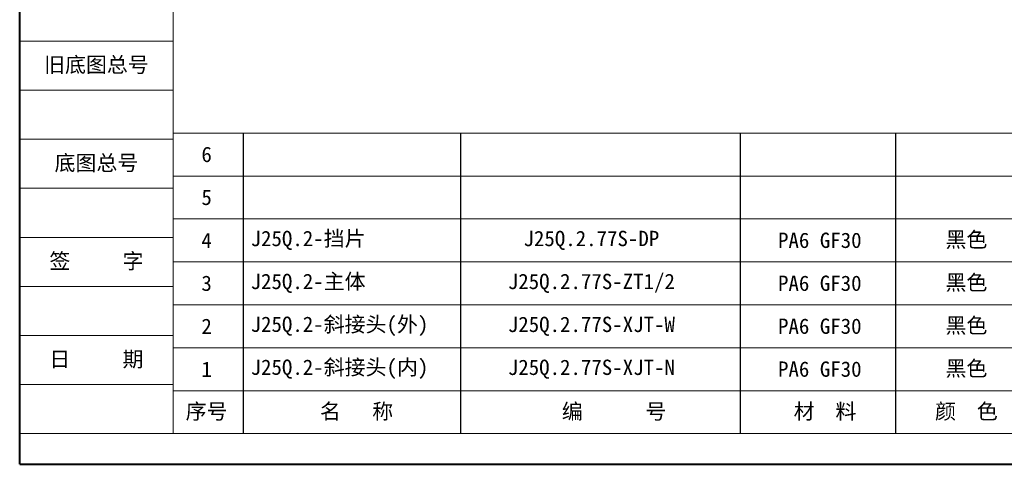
# Model space of a CAD drawing. Header units: millimetres. Extents: x 3104 to 4027, y -212 to 440.
# Tile 1 of 39: x 3104 to 3456, y -212 to -53. Entities that reach past the tile are written whole.
import ezdxf

# ---------------------------------------------------------------- set-up
doc = ezdxf.new("R2010")
doc.units = ezdxf.units.MM
doc.linetypes.add('CENTER', pattern=[0.6, 0.375, -0.075, 0.075, -0.075])
doc.layers.add('标注线', color=7, linetype='Continuous', lineweight=15)
doc.styles.add('样式 3.5', font='仿宋_GB2312.ttf')
doc.styles.add('样式 6', font='仿宋_GB2312.ttf')

msp = doc.modelspace()

# ---------------------------------------------------------------- linework, layer by layer
at = {"color": 7, "lineweight": 40}
for q in [(3103.755, 440.357), (4025.995, -211.798)]:
    msp.add_line((3103.755, -211.798), q, dxfattribs=at)
at = {"color": 7, "lineweight": 13}
for q in [(3158.65, 429.378), (3619.77, -200.819)]:
    msp.add_line((3158.65, -200.819), q, dxfattribs=at)
at = {"color": 7, "lineweight": 15}
for p, q in [((3103.755, -60.287), (3158.65, -60.287)), ((3103.755, -77.854), (3158.65, -77.854)), ((3158.65, -93.225), (3523.122, -93.225)), ((3103.755, -95.42), (3158.65, -95.42)), ((3158.65, -108.595), (3523.122, -108.595)), ((3103.755, -112.987), (3158.65, -112.987)), ((3158.65, -123.966), (3523.122, -123.966)), ((3103.755, -130.553), (3158.65, -130.553)), ((3158.65, -139.337), (3523.122, -139.337)), ((3103.755, -148.12), (3158.65, -148.12)), ((3158.65, -154.707), (3523.122, -154.707)), ((3103.755, -165.686), (3158.65, -165.686)), ((3158.65, -170.078), (3523.122, -170.078)), ((3103.755, -183.253), (3158.65, -183.253)), ((3158.65, -185.449), (3619.77, -185.449)), ((3103.755, -200.819), (3158.65, -200.819))]:
    msp.add_line(p, q, dxfattribs=at)
at = {"color": 7}
for p, q in [((3183.651, -93.225), (3183.651, -200.819)), ((3261.453, -93.225), (3261.453, -200.819)), ((3361.535, -200.819), (3361.535, -93.225)), ((3417.07, -200.819), (3417.07, -93.225))]:
    msp.add_line(p, q, dxfattribs=at)

# ---------------------------------------------------------------- texts
at = {"color": 7, "linetype": 'CENTER', "lineweight": 18, "char_height": 5.48952, "width": 54.89522, "attachment_point": 5, "style": '样式 3.5'}
for s, insert in [('\\f宋体|b0|i0|c134|p2;旧底图总号', (3131.203, -69.071)), ('\\f宋体|b0|i0|c134|p2;底图总号', (3131.203, -104.204)), ('\\f宋体|b0|i0|c134|p2;签     字', (3131.203, -139.337)), ('\\f宋体|b0|i0|c134|p2;日     期', (3131.203, -174.469))]:
    msp.add_mtext(s, dxfattribs=dict(at, insert=insert))
at = {"layer": '标注线', "color": 7, "lineweight": 18, "char_height": 3.95246, "style": '样式 6'}
for s, insert, width, attachment_point in [('{\\H1.389x;6}', (3170.611, -100.91), 26.34971, 5), ('{\\H1.389x;5}', (3170.611, -116.281), 26.34971, 5), ('{\\H1.389x;PA6 GF30}', (3389.918, -131.651), 31.12337, 5), ('{\\H1.389x;4}', (3170.611, -131.651), 26.34971, 5), ('{\\H1.389x;J25Q.2-挡片}', (3186.336, -131.651), 98.80077, 4), ('{\\H1.389x;J25Q.2.77S-DP}', (3308.218, -131.651), 75.97392, 5), ('{\\H1.389x;黑色}', (3442.348, -131.651), 26.34971, 5), ('{\\H1.389x;PA6 GF30}', (3389.918, -147.022), 31.12337, 5), ('{\\H1.389x;3}', (3170.611, -147.022), 26.34971, 5), ('{\\H1.389x;J25Q.2-主体}', (3186.336, -147.022), 76.04019, 4), ('{\\H1.389x;J25Q.2.77S-ZT1/2}', (3308.218, -147.022), 75.97392, 5), ('{\\H1.389x;黑色}', (3442.348, -147.022), 26.34971, 5), ('{\\H1.389x;PA6 GF30}', (3389.918, -162.393), 31.12337, 5), ('{\\H1.389x;2}', (3170.611, -162.393), 26.34971, 5), ('{\\H1.389x;J25Q.2-斜接头(外)}', (3186.336, -162.393), 98.80077, 4), ('{\\H1.389x;J25Q.2.77S-XJT-W}', (3308.218, -162.393), 75.97392, 5), ('{\\H1.389x;黑色}', (3442.348, -162.393), 26.34971, 5), ('{\\H1.389x;PA6 GF30}', (3389.918, -177.763), 31.12337, 5), ('{\\H1.389x;1}', (3170.611, -177.763), 26.34971, 5), ('{\\H1.389x;J25Q.2-斜接头(内)}', (3186.336, -177.763), 93.71714, 4), ('{\\H1.389x;J25Q.2.77S-XJT-N}', (3308.218, -177.763), 75.97392, 5), ('{\\H1.389x;黑色}', (3442.348, -177.763), 26.34971, 5), ('{\\H1.389x;序号}', (3170.611, -193.134), 26.34971, 5), ('{\\H1.389x;名   称}', (3224.245, -193.134), 52.56767, 5), ('{\\H1.389x;编      号}', (3316.337, -193.134), 75.97392, 5), ('{\\H1.389x; 材  料}', (3389.918, -193.134), 31.12337, 5), ('{\\H1.389x;颜  色}', (3442.348, -193.134), 26.34971, 5)]:
    msp.add_mtext(s, dxfattribs=dict(at, insert=insert, width=width, attachment_point=attachment_point))

doc.saveas('drawing.dxf')
